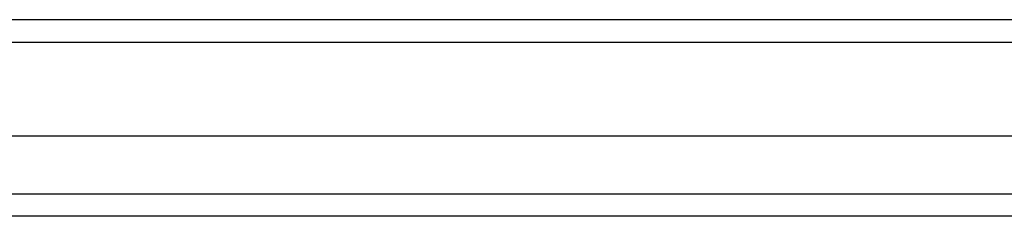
# Model space of a CAD drawing. Header units: inches. Extents: x 12 to 235, y 17 to 142.
# Tile 49 of 117: x 98.965 to 103.312, y 109.793 to 110.659. Entities that reach past the tile are written whole.
import ezdxf

# ---------------------------------------------------------------- set-up
doc = ezdxf.new("R2010")
doc.units = ezdxf.units.IN
doc.header["$MEASUREMENT"] = 0
doc.layers.add('Visible Edges(ANSI)', color=7, linetype='Continuous', lineweight=25)
doc.layers.add('Visible Tangent Edges(ANSI)', color=7, linetype='Continuous', lineweight=25)

msp = doc.modelspace()

# ---------------------------------------------------------------- linework, layer by layer
at = {"layer": 'Visible Edges(ANSI)'}
for p, q in [((130.5181, 110.6594), (94.7161, 110.6594)), ((95.3257, 110.1476), (129.9084, 110.1476)), ((129.7199, 109.7932), (95.5142, 109.7932))]:
    msp.add_line(p, q, dxfattribs=at)
at = {"layer": 'Visible Tangent Edges(ANSI)'}
for p, q in [((94.7161, 110.5604), (130.5181, 110.5604)), ((95.3842, 109.8922), (129.8499, 109.8922))]:
    msp.add_line(p, q, dxfattribs=at)

doc.saveas('drawing.dxf')
